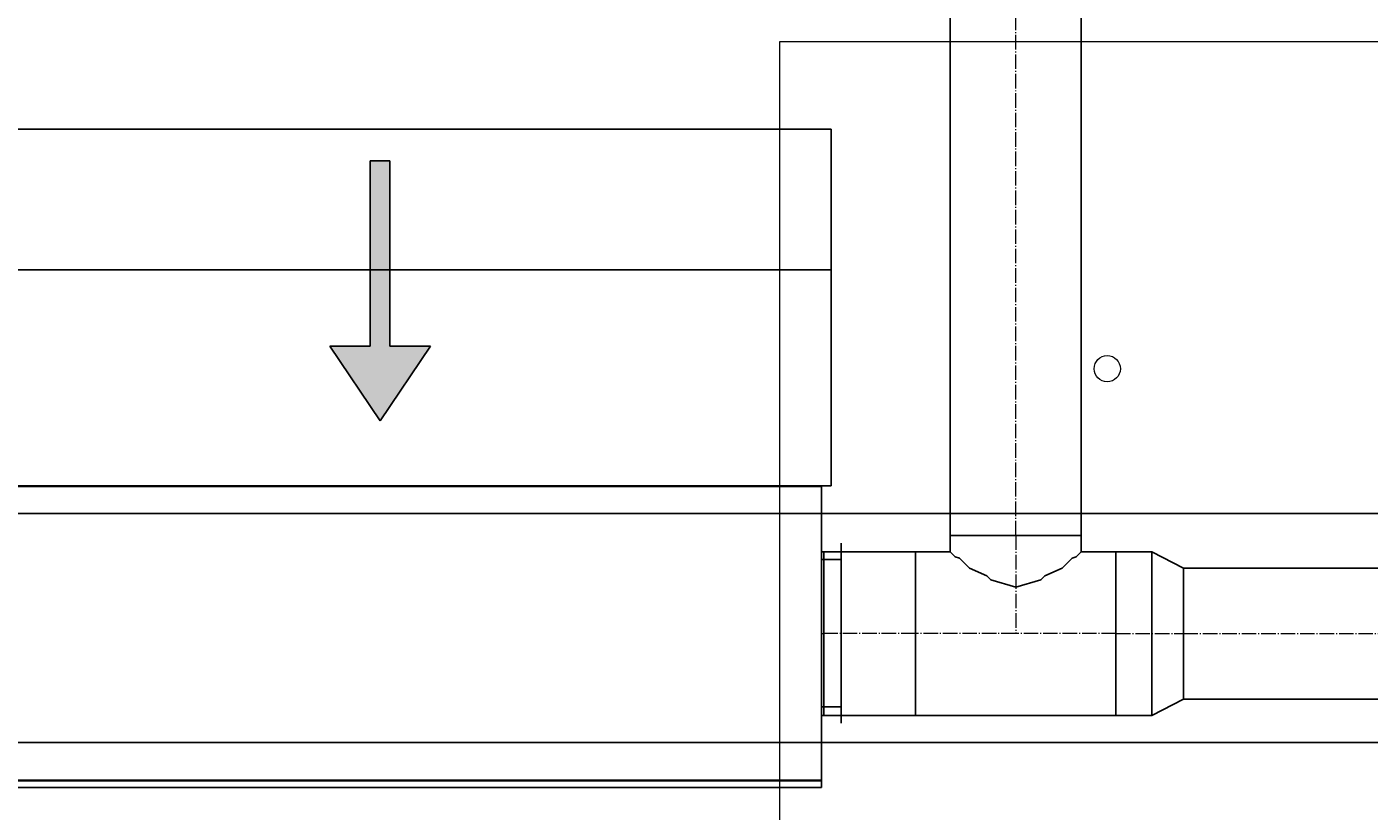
# Model space of a CAD drawing. Header units: centimetres. Extents: x -228435 to 46820, y -89367 to 152985.
# Tile 112 of 256: x -17090 to -15040, y 24224 to 25422. Entities that reach past the tile are written whole.
import ezdxf

# ---------------------------------------------------------------- set-up
doc = ezdxf.new("R2010")
doc.units = ezdxf.units.CM
doc.header["$LTSCALE"] = 50
doc.header["$PDMODE"] = 35
doc.header["$PDSIZE"] = 0.1
for name, pattern in [('CADVENT_CENTERLINE', [9.9, 7.4, -1, 0.5, -1]), ('CADVENT_HIDDEN', [0.8, 0.25, -0.55]), ('Kondygnacja  -0_5$0$HIDDEN', [9.525, 6.35, -3.175]), ('Kondygnacja  -0_5$0$HIDDEN2', [4.7625, 3.175, -1.5875]), ('Osie rzutów$0$DASHDOT2', [12.7, 6.35, -3.175, 0, -3.175])]:
    doc.linetypes.add(name, pattern=pattern)
doc.layers.get('0').update_dxf_attribs({"color": 8})
doc.layers.get('DEFPOINTS').update_dxf_attribs({"color": 8})
for name, color, linetype in [('01-103-Went PP_poziom-0_5$0$L_Nawiew', 250, 'Continuous'), ('bgde-nawiewEXP', 250, 'Continuous'), ('bgde-nawiewHIDDEN', 250, 'Continuous'), ('bgde-wywiewSOL', 5, 'Continuous'), ('Kondygnacja  -0_5$0$ARCH_KONSTR_POWYŻEJ RZUTU', 8, 'Kondygnacja  -0_5$0$HIDDEN'), ('Kondygnacja  -0_5$0$ARCH_KONSTR_POWYŻEJ RZUTU_IST', 8, 'Kondygnacja  -0_5$0$HIDDEN2'), ('Osie rzutów$0$ARCH_INFO_OSIE_IST', 8, 'Osie rzutów$0$DASHDOT2'), ('Osie rzutów$0$ARCH_INFO_OSIE_OPISY_IST', 8, 'Continuous')]:
    doc.layers.add(name, color=color, linetype=linetype)
for name, color, linetype, lineweight in [('bgde-nawiewCEN', 7, 'Continuous', 13), ('Kondygnacja  -0_5$0$ARCH_INFO_WYMIARY', 8, 'Continuous', 9), ('SU Lampy kwadratowe  -05$0$ARCH_SUFITY_PODWIESZANE', 8, 'Continuous', 9)]:
    doc.layers.add(name, color=color, linetype=linetype, lineweight=lineweight)
doc.styles.add('Kondygnacja  -0_5$0$Romans', font='Romans.shx', dxfattribs={"width": 0.7})
doc.dimstyles.new('Kondygnacja  -0_5$0$Wymiary 1-100', dxfattribs={"dimtxt": 12, "dimasz": 10, "dimexe": 5, "dimexo": 0, "dimgap": 4, "dimtad": 1, "dimrnd": 0.5, "dimzin": 12, "dimdsep": 46, "dimtxsty": 'Kondygnacja  -0_5$0$Romans', "dimblk": 'Kondygnacja  -0_5$0$_Oblique', "dimcen": 10, "dimdle": 10, "dimclrt": 55, "dimazin": 0, "dimtfac": 1, "dimtmove": 1, "dimatfit": 3, "dimfxl": 8, "dimfxlon": 1, "dimtolj": 1, "dimtzin": 0, "dimarcsym": 0})

# ---------------------------------------------------------------- blocks, each defined once
blk = doc.blocks.new('Osie rzutów')
at = {"layer": 'Osie rzutów$0$ARCH_INFO_OSIE_IST', "ltscale": 10}
blk.add_line((10460, 12510), (10460, 4623.26), dxfattribs=at)
blk = doc.blocks.new('SU Lampy kwadratowe  -05$0$moduł sufitu')
at = {"layer": 'SU Lampy kwadratowe  -05$0$ARCH_SUFITY_PODWIESZANE'}
blk.add_lwpolyline([(60, -360), (240, -360), (240, -540), (60, -540)], close=True, dxfattribs=at)
blk.add_circle((110, -410), 2, dxfattribs=at)
blk = doc.blocks.new('SU Lampy kwadratowe  -05')
at = {"layer": 'SU Lampy kwadratowe  -05$0$ARCH_SUFITY_PODWIESZANE'}
blk.add_blockref('SU Lampy kwadratowe  -05$0$moduł sufitu', (10460, 7400), dxfattribs=at)
blk = doc.blocks.new('Kondygnacja  -0_5$0$konstrukcja istniejąca -0.5')
at = {"layer": 'Kondygnacja  -0_5$0$ARCH_KONSTR_POWYŻEJ RZUTU_IST', "ltscale": 10}
for points in [[(9938, 6967.89), (10982, 6967.89)], [(10982, 6932.89), (9938, 6932.89)]]:
    blk.add_lwpolyline(points, dxfattribs=at)
blk = doc.blocks.new('Kondygnacja  -0_5$0$_Oblique')
at = {"color": 0, "linetype": 'ByBlock', "lineweight": -2}
blk.add_line((-0.5, -0.5), (0.5, 0.5), dxfattribs=at)
blk = doc.blocks.new('*D212')
at = {"layer": 'DEFPOINTS', "color": 0}
for p in [(-30586.3, 81900), (-30681.1, 12489.5), (9064, 12489.5)]:
    blk.add_point(p, dxfattribs=at)
at = {"layer": 'Kondygnacja  -0_5$0$ARCH_INFO_WYMIARY', "color": 0, "lineweight": -2}
for p, q in [((-30673.1, 81900), (-30686.1, 81900)), ((-30681.1, 81910), (-30681.1, 12479.5)), ((-30673.1, 12489.5), (-30686.1, 12489.5))]:
    blk.add_line(p, q, dxfattribs=at)
at = {"layer": 'Kondygnacja  -0_5$0$ARCH_INFO_WYMIARY', "color": 0, "lineweight": -2, "xscale": 10, "yscale": 10, "zscale": 10}
for p, rotation in [((-30681.1, 81900), 90), ((-30681.1, 12489.5), 270)]:
    blk.add_blockref('Kondygnacja  -0_5$0$_Oblique', p, dxfattribs=dict(at, rotation=rotation))
at = {"layer": 'Kondygnacja  -0_5$0$ARCH_INFO_WYMIARY', "color": 55, "insert": (-30691.1, 47194.8), "char_height": 12, "attachment_point": 5, "rotation": 90, "style": 'Kondygnacja  -0_5$0$Romans'}
blk.add_mtext('\\A1;69410.5', dxfattribs=at)
blk = doc.blocks.new('A$C5B3E7367')
at = {"layer": '01-103-Went PP_poziom-0_5$0$L_Nawiew'}
h = blk.add_hatch(color=256, dxfattribs=at)
h.paths.add_polyline_path([(215, 704), (215, 674), (331.7, 674), (331.7, 612.1), (445.9, 689), (331.7, 765.9), (331.7, 704)])
h.paths.add_polyline_path([(48.3, 704), (48.3, 674), (215, 674), (215, 704)])
for p, q in [((215, 1525), (165, 1525)), ((165, 1525), (165, 1505)), ((215, 1400), (215, 1530)), ((545, 1530), (215, 1530)), ((215, 1530), (215, 1515)), ((545, 1400), (545, 1530)), ((165, 1505), (215, 1505)), ((243.8, 1452), (268.8, 1452)), ((256.2, 1452), (256.2, 1400)), ((326.2, 1452), (351.2, 1452)), ((338.8, 1452), (338.8, 1400)), ((408.8, 1452), (433.8, 1452)), ((421.2, 1452), (421.2, 1400)), ((491.2, 1452), (516.2, 1452)), ((503.8, 1452), (503.8, 1400)), ((545, 1400), (215, 1400)), ((215, 1400), (215, 1378)), ((545, 0), (545, 1400)), ((0, 1378), (215, 1378)), ((0, 0), (0, 1378)), ((215, 1378), (215, 0)), ((445.9, 689), (331.7, 765.9)), ((331.7, 704), (331.7, 765.9)), ((48.3, 704), (331.7, 704)), ((48.3, 704), (48.3, 674)), ((445.9, 689), (331.7, 612.1)), ((48.3, 674), (331.7, 674)), ((331.7, 612.1), (331.7, 674)), ((215, 0), (0, 0)), ((215, 0), (545, 0))]:
    blk.add_line(p, q, dxfattribs=at)
blk = doc.blocks.new('A$C53CA46B8')
at = {"layer": 'bgde-wywiewSOL'}
for p, q in [((112.9, 511.1), (-162.1, 511.1)), ((-137.1, 481.1), (-137.1, 511.1)), ((87.9, 481.1), (87.9, 511.1)), ((200.4, 481.1), (-249.6, 481.1)), ((-249.6, 481.1), (-249.6, -878.9)), ((200.4, 481.1), (200.4, -878.9)), ((200.4, -878.9), (-249.6, -878.9)), ((-137.1, -878.9), (-137.1, -908.9)), ((87.9, -878.9), (87.9, -908.9)), ((112.9, -908.9), (-162.1, -908.9))]:
    blk.add_line(p, q, dxfattribs=at)
at = {"layer": '01-103-Went PP_poziom-0_5$0$L_Nawiew'}
blk.add_blockref('A$C5B3E7367', (-794.6, -893.9), dxfattribs=at)

msp = doc.modelspace()

# ---------------------------------------------------------------- linework, layer by layer
at = {"layer": 'bgde-nawiewCEN', "linetype": 'CADVENT_CENTERLINE', "ltscale": 0.06}
for p, q in [((-15579.634, 24645.218), (-15579.634, 25802.278)), ((-15579.634, 24645.218), (-15579.634, 24495.218)), ((-15876.634, 24495.218), (-15872.634, 24495.218)), ((-15732.634, 24495.218), (-15872.634, 24495.218)), ((-15579.634, 24495.218), (-15732.634, 24495.218)), ((-15426.634, 24495.218), (-15579.634, 24495.218)), ((-15426.634, 24495.218), (-15323.634, 24495.218)), ((-15323.634, 24495.218), (-12781.389, 24495.218))]:
    msp.add_line(p, q, dxfattribs=at)
at = {"layer": 'bgde-nawiewEXP', "linetype": 'Continuous'}
for points in [[(-15679.634, 25603.234), (-15679.634, 24645.218), (-15479.634, 24645.218), (-15479.634, 25603.234)], [(-15732.634, 24370.218), (-15732.634, 24620.218), (-15679.634, 24620.218), (-15679.634, 24645.218), (-15479.634, 24645.218), (-15479.634, 24620.218), (-15487.246, 24612.606), (-15493.639, 24610.703), (-15508.924, 24595.418), (-15535.38, 24583.606), (-15541.366, 24577.621), (-15579.634, 24566.228), (-15617.903, 24577.621), (-15623.889, 24583.606), (-15650.345, 24595.418), (-15665.63, 24610.703), (-15672.022, 24612.606), (-15679.634, 24620.218)], [(-15876.634, 24370.218), (-15872.634, 24370.218), (-15872.634, 24620.218), (-15876.634, 24620.218)], [(-15732.634, 24370.218), (-15426.634, 24370.218), (-15426.634, 24620.218), (-15479.634, 24620.218)]]:
    msp.add_lwpolyline(points, dxfattribs=at)
for points in [[(-17236.634, 24260.218), (-15876.634, 24260.218), (-15876.634, 24270.218), (-17236.634, 24270.218), (-17236.634, 24720.218), (-15876.634, 24720.218), (-15876.634, 24270.218), (-17236.634, 24270.218)], [(-15872.634, 24370.218), (-15872.634, 24620.218), (-15732.635, 24620.218), (-15732.635, 24370.218)], [(-15426.634, 24370.218), (-15371.792, 24370.218), (-15371.792, 24620.218), (-15426.634, 24620.218), (-15426.634, 24379.733)], [(-15371.791, 24370.218), (-15323.634, 24395.218), (-15323.634, 24595.218), (-15371.791, 24620.218), (-15371.791, 24379.733)], [(-15323.634, 24395.218), (-12781.389, 24395.218), (-12781.389, 24595.218), (-15323.634, 24595.218), (-15323.634, 24402.83)]]:
    msp.add_lwpolyline(points, close=True, dxfattribs=at)
at = {"layer": 'bgde-nawiewHIDDEN', "linetype": 'CADVENT_HIDDEN'}
msp.add_lwpolyline([(-15876.634, 24370.218), (-15876.634, 24620.218)], dxfattribs=at)

# ---------------------------------------------------------------- block references
at = {"layer": '01-103-Went PP_poziom-0_5$0$L_Nawiew', "xscale": -1, "rotation": 90}
msp.add_blockref('A$C53CA46B8', (-16755.436, 24471.522, 210.499), dxfattribs=at)
at = {"layer": 'Kondygnacja  -0_5$0$ARCH_KONSTR_POWYŻEJ RZUTU', "xscale": 10, "yscale": 10, "zscale": 10}
msp.add_blockref('Kondygnacja  -0_5$0$konstrukcja istniejąca -0.5', (-121140, -45000), dxfattribs=at)
at = {"layer": 'Osie rzutów$0$ARCH_INFO_OSIE_OPISY_IST', "xscale": 10, "yscale": 10, "zscale": 10}
msp.add_blockref('Osie rzutów', (-121140, -45000), dxfattribs=at)
at = {"layer": 'SU Lampy kwadratowe  -05$0$ARCH_SUFITY_PODWIESZANE', "xscale": 10, "yscale": 10, "zscale": 10}
msp.add_blockref('SU Lampy kwadratowe  -05', (-121140, -45000), dxfattribs=at)

# ---------------------------------------------------------------- dimensions: what is measured, and where the dimension line sits
at = {"layer": 'Kondygnacja  -0_5$0$ARCH_INFO_WYMIARY'}
dim = msp.add_linear_dim(base=(-30681.114, 12489.5), p1=(-30586.301, 81900), p2=(9064, 12489.5), angle=90, dimstyle='Kondygnacja  -0_5$0$Wymiary 1-100', dxfattribs=at)
dim.commit()
dim.dimension.update_dxf_attribs({"geometry": '*D212', "text_midpoint": (-30691.114, 47194.75)})

doc.saveas('drawing.dxf')
